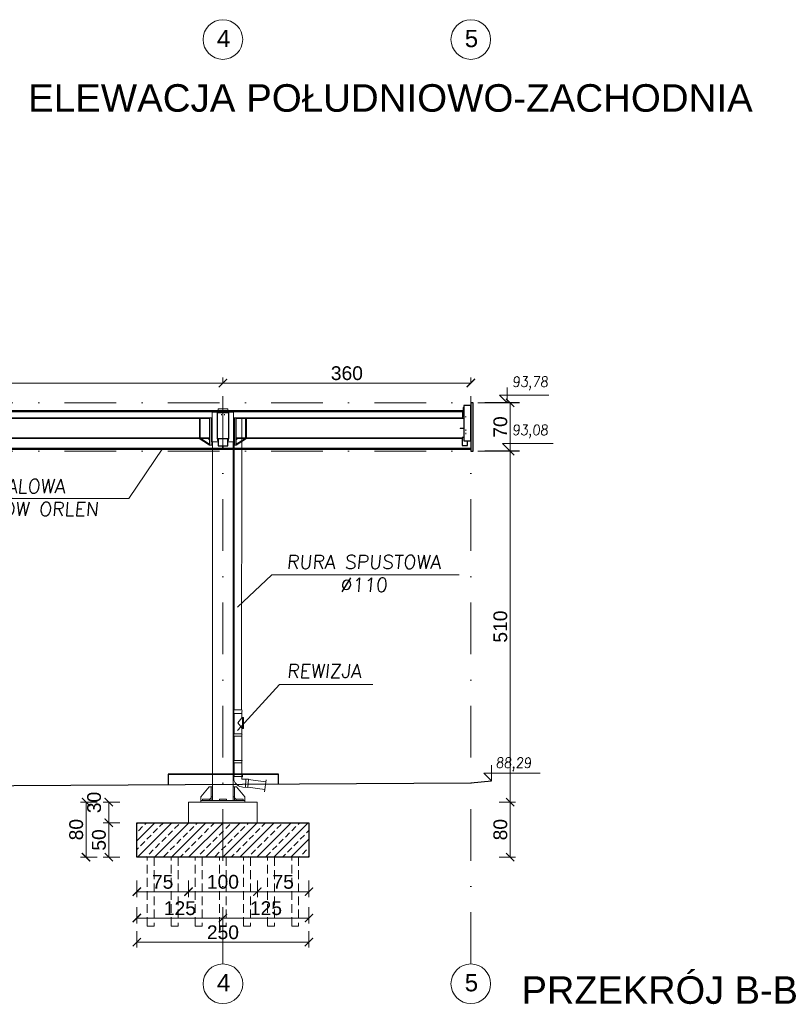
# Model space of a CAD drawing. Extents: x 261105 to 7565828, y -85627 to 5881792.
# Tile 12 of 116: x 330003 to 341034, y -59227 to -44921. Entities that reach past the tile are written whole.
import ezdxf

# ---------------------------------------------------------------- set-up
doc = ezdxf.new("R2010")
doc.units = 0
doc.header["$MEASUREMENT"] = 0
doc.linetypes.add('DASHDOT2', pattern=[0.5, 0.25, -0.125, 0, -0.125])
doc.linetypes.add('DASHED', pattern=[19.05, 12.7, -6.35])
for name, color, linetype in [('100_rzut_okna', 1, 'Continuous'), ('OSIE - OPIS', 7, 'Continuous'), ('TB_OBRYS2', 250, 'Continuous'), ('xxOś 2_rysunek_Widok ogólny_Dimension_', 7, 'Continuous')]:
    doc.layers.add(name, color=color, linetype=linetype)
for name, color, linetype, lineweight in [('BK_Opisy', 222, 'Continuous', 5), ('CZ-GR', 14, 'Continuous', 30), ('CZ-SR', 102, 'Continuous', 15), ('elementy wyposażenia', 95, 'Continuous', 15), ('OSIE', 7, 'Continuous', 5), ('wiata elewacja', 140, 'Continuous', 9)]:
    doc.layers.add(name, color=color, linetype=linetype, lineweight=lineweight)
for name, color, linetype, lineweight, true_color in [('tabelka', 7, 'Continuous', 15, 0x000000), ('TB_CIENKA', 7, 'Continuous', 5, 0x7f7f7f), ('wymiary', 7, 'Continuous', 9, 0x7f7f7f)]:
    doc.layers.add(name, color=color, linetype=linetype, lineweight=lineweight, true_color=true_color)
doc.styles.add('ARIAL', font='arial.ttf')
doc.styles.add('RBCS_dim1', font='simplex.shx', dxfattribs={"width": 0.9, "oblique": 5, "height": 3})
doc.styles.add('styl1', font='simplex.shx', dxfattribs={"oblique": 5})
doc.dimstyles.new('mosstowy 1-100', dxfattribs={"dimscale": 20, "dimtxt": 10, "dimasz": 6, "dimexe": 4, "dimexo": 4, "dimgap": 2, "dimtad": 1, "dimdec": 0, "dimlfac": 0.1, "dimtxsty": 'ARIAL', "dimblk": 'ARCHTICK', "dimcen": 4, "dimclrd": 256, "dimclre": 256, "dimclrt": 7, "dimadec": 0, "dimazin": 0, "dimtfac": 1, "dimtdec": 0, "dimtmove": 1, "dimatfit": 3, "dimfxl": 8, "dimfxlon": 1, "dimlwd": -1, "dimlwe": 9, "dimarcsym": 0})

# ---------------------------------------------------------------- blocks, each defined once
blk = doc.blocks.new('_ArchTick')
at = {"layer": '100_rzut_okna', "color": 0, "linetype": 'Continuous', "const_width": 0.15}
blk.add_lwpolyline([(-0.5, -0.5), (0.5, 0.5)], dxfattribs=at)
blk = doc.blocks.new('*D1644')
at = {"layer": 'Defpoints', "color": 0}
for p in [(332954, -50200), (325854, -50275), (332954, -50275)]:
    blk.add_point(p, dxfattribs=at)
at = {"layer": 'wymiary', "lineweight": 9}
for p, q in [((325854, -50200), (325854, -50120)), ((332954, -50200), (332954, -50120))]:
    blk.add_line(p, q, dxfattribs=at)
at = {"layer": 'wymiary'}
blk.add_line((325854, -50200), (332954, -50200), dxfattribs=at)
at = {"layer": 'wymiary', "xscale": 120, "yscale": 120, "zscale": 120, "rotation": 180}
blk.add_blockref('_ArchTick', (325854, -50200), dxfattribs=at)
at = {"layer": 'wymiary', "xscale": 120, "yscale": 120, "zscale": 120}
blk.add_blockref('_ArchTick', (332954, -50200), dxfattribs=at)
at = {"layer": 'wymiary', "color": 7, "insert": (329404, -50058), "char_height": 200, "attachment_point": 5, "style": 'ARIAL'}
blk.add_mtext('710', dxfattribs=at)
blk = doc.blocks.new('*D1645')
at = {"layer": 'Defpoints', "color": 0}
for p in [(336554, -50200), (332954, -50275), (336554, -50275)]:
    blk.add_point(p, dxfattribs=at)
at = {"layer": 'wymiary', "lineweight": 9}
for p, q in [((332954, -50200), (332954, -50120)), ((336554, -50200), (336554, -50120))]:
    blk.add_line(p, q, dxfattribs=at)
at = {"layer": 'wymiary'}
blk.add_line((332954, -50200), (336554, -50200), dxfattribs=at)
at = {"layer": 'wymiary', "xscale": 120, "yscale": 120, "zscale": 120, "rotation": 180}
blk.add_blockref('_ArchTick', (332954, -50200), dxfattribs=at)
at = {"layer": 'wymiary', "xscale": 120, "yscale": 120, "zscale": 120}
blk.add_blockref('_ArchTick', (336554, -50200), dxfattribs=at)
at = {"layer": 'wymiary', "color": 7, "insert": (334754, -50058), "char_height": 200, "attachment_point": 5, "style": 'ARIAL'}
blk.add_mtext('360', dxfattribs=at)
blk = doc.blocks.new('*D1647')
at = {"layer": 'Defpoints', "color": 0}
for p in [(336589, -50489), (336589, -51189), (337125, -51189)]:
    blk.add_point(p, dxfattribs=at)
at = {"layer": 'wymiary', "lineweight": 9}
for p, q in [((336965, -50489), (337205, -50489)), ((336965, -51189), (337205, -51189))]:
    blk.add_line(p, q, dxfattribs=at)
at = {"layer": 'wymiary'}
blk.add_line((337125, -50489), (337125, -51189), dxfattribs=at)
at = {"layer": 'wymiary', "xscale": 120, "yscale": 120, "zscale": 120}
for p, rotation in [((337125, -50489), 90), ((337125, -51189), 270)]:
    blk.add_blockref('_ArchTick', p, dxfattribs=dict(at, rotation=rotation))
at = {"layer": 'wymiary', "color": 7, "insert": (336983, -50839), "char_height": 200, "attachment_point": 5, "rotation": 90, "style": 'ARIAL'}
blk.add_mtext('70', dxfattribs=at)
blk = doc.blocks.new('*D1648')
at = {"layer": 'Defpoints', "color": 0}
for p in [(336589, -51189), (333454, -56289), (337125, -56289)]:
    blk.add_point(p, dxfattribs=at)
at = {"layer": 'wymiary', "lineweight": 9}
for p, q in [((336965, -51189), (337205, -51189)), ((336965, -56289), (337205, -56289))]:
    blk.add_line(p, q, dxfattribs=at)
at = {"layer": 'wymiary'}
blk.add_line((337125, -51189), (337125, -56289), dxfattribs=at)
at = {"layer": 'wymiary', "xscale": 120, "yscale": 120, "zscale": 120}
for p, rotation in [((337125, -51189), 90), ((337125, -56289), 270)]:
    blk.add_blockref('_ArchTick', p, dxfattribs=dict(at, rotation=rotation))
at = {"layer": 'wymiary', "color": 7, "insert": (336983, -53739), "char_height": 200, "attachment_point": 5, "rotation": 90, "style": 'ARIAL'}
blk.add_mtext('510', dxfattribs=at)
blk = doc.blocks.new('*D1649')
at = {"layer": 'Defpoints', "color": 0}
for p in [(333454, -56289), (334204, -57089), (337125, -57089)]:
    blk.add_point(p, dxfattribs=at)
at = {"layer": 'wymiary', "lineweight": 9}
for p, q in [((336965, -56289), (337205, -56289)), ((336965, -57089), (337205, -57089))]:
    blk.add_line(p, q, dxfattribs=at)
at = {"layer": 'wymiary'}
blk.add_line((337125, -56289), (337125, -57089), dxfattribs=at)
at = {"layer": 'wymiary', "xscale": 120, "yscale": 120, "zscale": 120}
for p, rotation in [((337125, -56289), 90), ((337125, -57089), 270)]:
    blk.add_blockref('_ArchTick', p, dxfattribs=dict(at, rotation=rotation))
at = {"layer": 'wymiary', "color": 7, "insert": (336983, -56689), "char_height": 200, "attachment_point": 5, "rotation": 90, "style": 'ARIAL'}
blk.add_mtext('80', dxfattribs=at)
blk = doc.blocks.new('*D1684')
at = {"layer": 'Defpoints', "color": 0}
for p in [(331704, -57146), (332954, -57146), (332954, -57973)]:
    blk.add_point(p, dxfattribs=at)
at = {"layer": 'wymiary', "lineweight": 9}
for p, q in [((331704, -57813), (331704, -58053)), ((332954, -57813), (332954, -58053))]:
    blk.add_line(p, q, dxfattribs=at)
at = {"layer": 'wymiary'}
blk.add_line((331704, -57973), (332954, -57973), dxfattribs=at)
at = {"layer": 'wymiary', "xscale": 120, "yscale": 120, "zscale": 120, "rotation": 180}
blk.add_blockref('_ArchTick', (331704, -57973), dxfattribs=at)
at = {"layer": 'wymiary', "xscale": 120, "yscale": 120, "zscale": 120}
blk.add_blockref('_ArchTick', (332954, -57973), dxfattribs=at)
at = {"layer": 'wymiary', "color": 7, "insert": (332329, -57831), "char_height": 200, "attachment_point": 5, "style": 'ARIAL'}
blk.add_mtext('125', dxfattribs=at)
blk = doc.blocks.new('*D1685')
at = {"layer": 'Defpoints', "color": 0}
for p in [(332954, -57146), (334204, -57646), (334204, -57973)]:
    blk.add_point(p, dxfattribs=at)
at = {"layer": 'wymiary', "lineweight": 9}
for p, q in [((332954, -57813), (332954, -58053)), ((334204, -57813), (334204, -58053))]:
    blk.add_line(p, q, dxfattribs=at)
at = {"layer": 'wymiary'}
blk.add_line((332954, -57973), (334204, -57973), dxfattribs=at)
at = {"layer": 'wymiary', "xscale": 120, "yscale": 120, "zscale": 120, "rotation": 180}
blk.add_blockref('_ArchTick', (332954, -57973), dxfattribs=at)
at = {"layer": 'wymiary', "xscale": 120, "yscale": 120, "zscale": 120}
blk.add_blockref('_ArchTick', (334204, -57973), dxfattribs=at)
at = {"layer": 'wymiary', "color": 7, "insert": (333579, -57831), "char_height": 200, "attachment_point": 5, "style": 'ARIAL'}
blk.add_mtext('125', dxfattribs=at)
blk = doc.blocks.new('*D1686')
at = {"layer": 'Defpoints', "color": 0}
for p in [(331704, -57326), (332454, -57326), (332454, -57590)]:
    blk.add_point(p, dxfattribs=at)
at = {"layer": 'wymiary', "lineweight": 9}
for p, q in [((331704, -57430), (331704, -57670)), ((332454, -57430), (332454, -57670))]:
    blk.add_line(p, q, dxfattribs=at)
at = {"layer": 'wymiary'}
blk.add_line((331704, -57590), (332454, -57590), dxfattribs=at)
at = {"layer": 'wymiary', "xscale": 120, "yscale": 120, "zscale": 120, "rotation": 180}
blk.add_blockref('_ArchTick', (331704, -57590), dxfattribs=at)
at = {"layer": 'wymiary', "xscale": 120, "yscale": 120, "zscale": 120}
blk.add_blockref('_ArchTick', (332454, -57590), dxfattribs=at)
at = {"layer": 'wymiary', "color": 7, "insert": (332079, -57449), "char_height": 200, "attachment_point": 5, "style": 'ARIAL'}
blk.add_mtext('75', dxfattribs=at)
blk = doc.blocks.new('*D1687')
at = {"layer": 'Defpoints', "color": 0}
for p in [(332454, -57326), (333454, -57326), (333454, -57590)]:
    blk.add_point(p, dxfattribs=at)
at = {"layer": 'wymiary', "lineweight": 9}
for p, q in [((332454, -57430), (332454, -57670)), ((333454, -57430), (333454, -57670))]:
    blk.add_line(p, q, dxfattribs=at)
at = {"layer": 'wymiary'}
blk.add_line((332454, -57590), (333454, -57590), dxfattribs=at)
at = {"layer": 'wymiary', "xscale": 120, "yscale": 120, "zscale": 120, "rotation": 180}
blk.add_blockref('_ArchTick', (332454, -57590), dxfattribs=at)
at = {"layer": 'wymiary', "xscale": 120, "yscale": 120, "zscale": 120}
blk.add_blockref('_ArchTick', (333454, -57590), dxfattribs=at)
at = {"layer": 'wymiary', "color": 7, "insert": (332954, -57448), "char_height": 200, "attachment_point": 5, "style": 'ARIAL'}
blk.add_mtext('100', dxfattribs=at)
blk = doc.blocks.new('*D1688')
at = {"layer": 'Defpoints', "color": 0}
for p in [(333454, -57326), (334204, -57326), (334204, -57590)]:
    blk.add_point(p, dxfattribs=at)
at = {"layer": 'wymiary', "lineweight": 9}
for p, q in [((333454, -57430), (333454, -57670)), ((334204, -57430), (334204, -57670))]:
    blk.add_line(p, q, dxfattribs=at)
at = {"layer": 'wymiary'}
blk.add_line((333454, -57590), (334204, -57590), dxfattribs=at)
at = {"layer": 'wymiary', "xscale": 120, "yscale": 120, "zscale": 120, "rotation": 180}
blk.add_blockref('_ArchTick', (333454, -57590), dxfattribs=at)
at = {"layer": 'wymiary', "xscale": 120, "yscale": 120, "zscale": 120}
blk.add_blockref('_ArchTick', (334204, -57590), dxfattribs=at)
at = {"layer": 'wymiary', "color": 7, "insert": (333829, -57449), "char_height": 200, "attachment_point": 5, "style": 'ARIAL'}
blk.add_mtext('75', dxfattribs=at)
blk = doc.blocks.new('*D1689')
at = {"layer": 'Defpoints', "color": 0}
for p in [(331704, -57643), (334204, -57643), (334204, -58323)]:
    blk.add_point(p, dxfattribs=at)
at = {"layer": 'wymiary', "lineweight": 9}
for p, q in [((331704, -58163), (331704, -58403)), ((334204, -58163), (334204, -58403))]:
    blk.add_line(p, q, dxfattribs=at)
at = {"layer": 'wymiary'}
blk.add_line((331704, -58323), (334204, -58323), dxfattribs=at)
at = {"layer": 'wymiary', "xscale": 120, "yscale": 120, "zscale": 120, "rotation": 180}
blk.add_blockref('_ArchTick', (331704, -58323), dxfattribs=at)
at = {"layer": 'wymiary', "xscale": 120, "yscale": 120, "zscale": 120}
blk.add_blockref('_ArchTick', (334204, -58323), dxfattribs=at)
at = {"layer": 'wymiary', "color": 7, "insert": (332954, -58181), "char_height": 200, "attachment_point": 5, "style": 'ARIAL'}
blk.add_mtext('250', dxfattribs=at)
blk = doc.blocks.new('*D1690')
at = {"layer": 'Defpoints', "color": 0}
for p in [(332454, -56289), (331296, -56589), (332454, -56589)]:
    blk.add_point(p, dxfattribs=at)
at = {"layer": 'wymiary', "lineweight": 9}
for p, q in [((331456, -56289), (331216, -56289)), ((331456, -56589), (331216, -56589))]:
    blk.add_line(p, q, dxfattribs=at)
at = {"layer": 'wymiary'}
blk.add_line((331296, -56289), (331296, -56589), dxfattribs=at)
at = {"layer": 'wymiary', "xscale": 120, "yscale": 120, "zscale": 120}
for p, rotation in [((331296, -56289), 90), ((331296, -56589), 270)]:
    blk.add_blockref('_ArchTick', p, dxfattribs=dict(at, rotation=rotation))
at = {"layer": 'wymiary', "color": 7, "insert": (331084, -56294), "char_height": 200, "attachment_point": 5, "rotation": 90, "style": 'ARIAL'}
blk.add_mtext('30', dxfattribs=at)
blk = doc.blocks.new('*D1691')
at = {"layer": 'Defpoints', "color": 0}
for p in [(331704, -56589), (331296, -57089), (331704, -57089)]:
    blk.add_point(p, dxfattribs=at)
at = {"layer": 'wymiary', "lineweight": 9}
for p, q in [((331456, -56589), (331216, -56589)), ((331456, -57089), (331216, -57089))]:
    blk.add_line(p, q, dxfattribs=at)
at = {"layer": 'wymiary'}
blk.add_line((331296, -56589), (331296, -57089), dxfattribs=at)
at = {"layer": 'wymiary', "xscale": 120, "yscale": 120, "zscale": 120}
for p, rotation in [((331296, -56589), 90), ((331296, -57089), 270)]:
    blk.add_blockref('_ArchTick', p, dxfattribs=dict(at, rotation=rotation))
at = {"layer": 'wymiary', "color": 7, "insert": (331154, -56839), "char_height": 200, "attachment_point": 5, "rotation": 90, "style": 'ARIAL'}
blk.add_mtext('50', dxfattribs=at)
blk = doc.blocks.new('*D1692')
at = {"layer": 'Defpoints', "color": 0}
for p in [(332454, -56289), (330966, -57089), (331704, -57089)]:
    blk.add_point(p, dxfattribs=at)
at = {"layer": 'wymiary', "lineweight": 9}
for p, q in [((331126, -56289), (330886, -56289)), ((331126, -57089), (330886, -57089))]:
    blk.add_line(p, q, dxfattribs=at)
at = {"layer": 'wymiary'}
blk.add_line((330966, -56289), (330966, -57089), dxfattribs=at)
at = {"layer": 'wymiary', "xscale": 120, "yscale": 120, "zscale": 120}
for p, rotation in [((330966, -56289), 90), ((330966, -57089), 270)]:
    blk.add_blockref('_ArchTick', p, dxfattribs=dict(at, rotation=rotation))
at = {"layer": 'wymiary', "color": 7, "insert": (330824, -56689), "char_height": 200, "attachment_point": 5, "rotation": 90, "style": 'ARIAL'}
blk.add_mtext('80', dxfattribs=at)
blk = doc.blocks.new('FF')
at = {"layer": 'OSIE', "linetype": 'DASHDOT2', "ltscale": 3000}
for p, q in [((332954, -58640, 0), (332954, -50275, 0)), ((336554, -58640, 0), (336554, -50275, 0))]:
    blk.add_line(p, q, dxfattribs=at)
at = {"layer": 'OSIE'}
for centre in [(332954, -58928, 0), (336554, -58928, 0)]:
    blk.add_circle(centre, 288, dxfattribs=at)
at = {"layer": 'OSIE - OPIS', "style": 'ARIAL'}
for s, p in [('4', (332866, -59038, 0)), ('5', (336466, -59038, 0))]:
    blk.add_text(s, height=250, dxfattribs=at).set_placement(p)
blk = doc.blocks.new('GHDHDHH')
at = {"layer": 'CZ-SR', "color": 253, "linetype": 'DASHED', "ltscale": 10, "true_color": 0xb2b2b2}
for points in [[(319501, -45032), (319501, -46032), (319401, -46032), (319401, -45032)], [(319851, -45032), (319851, -46032), (319751, -46032), (319751, -45032)], [(320201, -45032), (320201, -46032), (320101, -46032), (320101, -45032)], [(320551, -45032), (320551, -46032), (320451, -46032), (320451, -45032)], [(320901, -45032), (320901, -46032), (320801, -46032), (320801, -45032)], [(321251, -45032), (321251, -46032), (321151, -46032), (321151, -45032)], [(321601, -45032), (321601, -46032), (321501, -46032), (321501, -45032)]]:
    blk.add_lwpolyline(points, dxfattribs=at)

msp = doc.modelspace()

# ---------------------------------------------------------------- hatches: boundary and pattern name
at = {"layer": 'wymiary'}
h = msp.add_hatch(dxfattribs=at)
h.set_pattern_fill('ANSI33', color=256, scale=700, style=0)
h.paths.add_polyline_path([(331703.6, -57089.4), (334203.6, -57089.4), (334203.6, -56589.4), (331703.6, -56589.4)])

# ---------------------------------------------------------------- linework, layer by layer
at = {"layer": 'BK_Opisy'}
for p, q in [((336853.6, -55754.4, 0), (336853.6, -55979.4, 0)), ((336853.6, -55979.4, 0), (336741.1, -55866.9, 0)), ((336741.1, -55866.9, 0), (336853.6, -55866.9, 0)), ((336853.6, -55866.9, 0), (337560.1, -55866.9, 0))]:
    msp.add_line(p, q, dxfattribs=at)
for points in [[(337080.7, -50264.4, 0), (337080.7, -50489.4, 0), (336968.2, -50376.9, 0), (337080.7, -50376.9, 0)], [(337080.7, -50376.9, 0), (337689.3, -50376.9, 0)], [(337127, -50964.4, 0), (337127, -51189.4, 0), (337014.5, -51076.9, 0), (337127, -51076.9, 0)], [(337127, -51076.9, 0), (337749.1, -51076.9, 0)]]:
    msp.add_polyline3d(points, dxfattribs=at)
at = {"layer": 'CZ-GR'}
for p, q in [((314263.6, -50597.4, 0), (336443.6, -50597.4, 0)), ((314263.6, -50615.4, 0), (336443.6, -50615.4, 0)), ((336553.6, -50525.4, 0), (336453.6, -50525.4, 0)), ((336453.6, -50525.4, 0), (336453.6, -51039.4, 0)), ((336553.6, -51039.4, 0), (336553.6, -50525.4, 0)), ((336453.6, -50989.4, 0), (336428.6, -50989.4, 0)), ((336428.6, -50989.4, 0), (336428.6, -51109.4, 0)), ((336453.6, -51039.4, 0), (336553.6, -51039.4, 0)), ((336503.6, -51109.4, 0), (336503.6, -51039.4, 0)), ((314153.6, -51145.4, 0), (336553.6, -51145.4, 0)), ((314153.6, -51160.4, 0), (336553.6, -51160.4, 0)), ((336428.6, -51109.4, 0), (336503.6, -51109.4, 0)), ((332161.2, -55884.9, 0), (333761.2, -55884.9, 0)), ((332161.2, -55884.9, 0), (332161.2, -56026.8, 0)), ((333761.2, -55884.9, 0), (332161.2, -55884.9, 0)), ((332161.2, -55884.9, 0), (333761.2, -55884.9, 0)), ((333761.2, -56025.6, 0), (333761.2, -55884.9, 0))]:
    msp.add_line(p, q, dxfattribs=at)
at = {"layer": 'CZ-GR', "elevation": 0}
for points in [[(336588.6, -51189.4), (336588.6, -50489.4), (336553.6, -50489.4), (336553.6, -51189.4)], [(332873.6, -50626.4), (333033.6, -50626.4), (333033.6, -51011.2), (332873.6, -51011.2)], [(332883.6, -51110.4), (333023.6, -51110.4), (333023.6, -51011.2), (332883.6, -51011.2)], [(331703.6, -56589.4), (334203.6, -56589.4), (334203.6, -57089.4), (331703.6, -57089.4)]]:
    msp.add_lwpolyline(points, close=True, dxfattribs=at)
for points in [[(314153.6, -56139.4), (336553.6, -56009.4)], [(336553.6, -56009.4), (336853.6, -55979.4)]]:
    msp.add_lwpolyline(points, dxfattribs=at)
at = {"layer": 'CZ-SR'}
msp.add_line((332161.2, -56034.9, 0), (332161.2, -55884.9, 0), dxfattribs=at)
at = {"layer": 'elementy wyposażenia', "color": 252, "true_color": 0x919191}
for p, q in [((333117.8, -50704.8, 0), (333117.8, -54947.1, 0)), ((333229.4, -50704.9, 0), (333225.7, -54947.1, 0)), ((333114.8, -55003.2, 0), (333230.1, -55003.4, 0)), ((333117.8, -54947.1, 0), (333227.3, -54947.1, 0)), ((333227.1, -55065.5, 0), (333172.2, -55138.4, 0)), ((333227.1, -55065.5, 0), (333236.6, -55065.5, 0)), ((333236.6, -55062.1, 0), (333251.2, -55062.1, 0)), ((333236.6, -55066.3, 0), (333251.2, -55066.3, 0)), ((333236.6, -55071.2, 0), (333251.2, -55071.2, 0)), ((333172.2, -55138.4, 0), (333226.8, -55211.5, 0)), ((333226.8, -55211.5, 0), (333226.7, -55296.4, 0)), ((333226.8, -55211.5, 0), (333236.4, -55211.5, 0)), ((333236.4, -55173.5, 0), (333251, -55173.6, 0)), ((333236.4, -55182.9, 0), (333251, -55182.9, 0)), ((333236.4, -55190.2, 0), (333251, -55190.2, 0)), ((333236.4, -55198.5, 0), (333251, -55198.6, 0)), ((333236.4, -55205.8, 0), (333251, -55205.9, 0)), ((333236.4, -55210.7, 0), (333251, -55210.8, 0)), ((333236.4, -55214.9, 0), (333251, -55215, 0)), ((333236.5, -55113.2, 0), (333251.1, -55113.2, 0)), ((333236.5, -55123.9, 0), (333251.1, -55123.9, 0)), ((333251.1, -55138.5, 0), (333236.5, -55138.5, 0)), ((333236.5, -55153.1, 0), (333251.1, -55153.1, 0)), ((333236.5, -55163.8, 0), (333251.1, -55163.9, 0)), ((333236.6, -55078.5, 0), (333251.2, -55078.5, 0)), ((333236.6, -55086.8, 0), (333251.2, -55086.8, 0)), ((333236.6, -55094.1, 0), (333251.2, -55094.1, 0)), ((333236.6, -55103.5, 0), (333251.2, -55103.5, 0)), ((333232.2, -55296.4, 0), (333112.9, -55296.2, 0)), ((333114.9, -55301, 0), (333114.8, -55327.4, 0)), ((333114.8, -55327.4, 0), (333117.8, -55330.9, 0)), ((333117.1, -55329.5, 0), (333226.6, -55329.7, 0)), ((333117.8, -55330.9, 0), (333117.4, -55685.1, 0)), ((333226.9, -55685.3, 0), (333227.3, -55331, 0)), ((333227.3, -55331, 0), (333230.2, -55327.6, 0)), ((333230.2, -55327.6, 0), (333230.2, -55301.2, 0)), ((333231.9, -55685.3, 0), (333112.5, -55685.1, 0)), ((333114.5, -55689.9, 0), (333114.5, -55716.3, 0)), ((333114.5, -55716.3, 0), (333117.4, -55719.8, 0)), ((333117.4, -55719.8, 0), (333117.3, -55796.1, 0)), ((333117.4, -55718.4, 0), (333117.4, -55718.4, 0)), ((333117.4, -55718.4, 0), (333226.9, -55718.6, 0)), ((333226.9, -55719.9, 0), (333229.8, -55716.5, 0)), ((333229.8, -55716.5, 0), (333229.9, -55690.1, 0)), ((333117.3, -55796.1, 0), (333117.2, -55916.4, 0)), ((333171.7, -55911.9, 0), (333171.7, -55911.8, 0)), ((333287.8, -55954.3, 0), (333281.4, -56073.5, 0)), ((333316.3, -56070.4, 0), (333564.7, -56103.3, 0)), ((333579.1, -55995.4, 0), (333322.1, -55961.1, 0)), ((333560, -56138.2, 0), (333582.9, -55967.3, 0))]:
    msp.add_line(p, q, dxfattribs=at)
at = {"layer": 'elementy wyposażenia'}
msp.add_line((333226.7, -55916.6, 0), (333226.9, -55719.9, 0), dxfattribs=at)
at = {"layer": 'elementy wyposażenia', "color": 252, "true_color": 0x919191, "elevation": 0, "flags": 128}
for points in [[(333117.2, -55296.2), (333117.7, -55006.6), (333114.8, -55003.2), (333114.8, -54974.6)], [(333114.9, -54952.8), (333114.9, -54947), (333230.2, -54947.2), (333230.2, -54953)], [(333230.2, -54974.8), (333230.1, -55003.4), (333227.2, -55006.8), (333227.1, -55065.5)], [(333244.3, -56070.2), (333317.9, -56074.2), (333324.2, -55957.5), (333229.9, -55953.2), (333230.1, -55924.6), (333238.2, -55916.7), (333238.5, -55883), (333230.2, -55883), (333230.2, -55916.6), (333113.4, -55916.4), (333113.4, -55882.9), (333105.7, -55882.9), (333105.3, -55916.3), (333113, -55924.2), (333112.9, -55968.5)]]:
    msp.add_lwpolyline(points, dxfattribs=at)
msp.add_lwpolyline([(333251, -55218.8), (333236.4, -55218.8), (333236.6, -55058.2), (333251.2, -55058.2), (333251, -55218.8)], close=True, dxfattribs=at)
at = {"layer": 'elementy wyposażenia', "color": 252, "true_color": 0x919191}
for centre, radius, start, end in [((333141.6, -54963.7, 0), 28.9, 157.77738, 202.02756), ((333203.4, -54963.8, 0), 28.9, 337.77738, 22.02756), ((333123.4, -55294.6, 0), 10.7, 188.553, 216.72218), ((333221.7, -55294.8, 0), 10.7, 323.1182, 351.28739), ((333123.1, -55683.5, 0), 10.7, 188.553, 216.72218), ((333221.3, -55683.7, 0), 10.7, 323.1182, 351.28739), ((333252, -55924.6, 0), 145.8, 197.50609, 266.96008), ((333280.4, -56062.8, 0), 10.7, 275.553, 303.72218), ((333285.6, -55964.8, 0), 10.7, 50.1182, 78.28739)]:
    msp.add_arc(centre, radius, start, end, dxfattribs=at)
at = {"layer": 'OSIE', "linetype": 'DASHDOT2', "ltscale": 3000}
for p, q in [((312653.6, -50489.4, 0), (336803.6, -50489.4, 0)), ((312653.6, -51189.4, 0), (336803.6, -51189.4, 0))]:
    msp.add_line(p, q, dxfattribs=at)
at = {"layer": 'OSIE'}
for centre in [(332953.6, -45209, 0), (336553.6, -45209, 0)]:
    msp.add_circle(centre, 288.1, dxfattribs=at)
at = {"layer": 'TB_CIENKA'}
for p, q in [((331586.1, -51876.3, 0), (332081.8, -51148, 0)), ((331586.1, -51876.3, 0), (327567.5, -51876.3, 0)), ((333663.8, -52987, 0), (333167.6, -53454.8, 0)), ((336385.2, -52987, 0), (333663.8, -52987, 0)), ((333774.7, -54580.5, 0), (333165.7, -55250.6, 0)), ((335131.1, -54580.5, 0), (333774.7, -54580.5, 0)), ((336853.6, -55754.4, 0), (336853.6, -55979.4, 0)), ((336853.6, -55979.4, 0), (336741.1, -55866.9, 0)), ((336741.1, -55866.9, 0), (336853.6, -55866.9, 0))]:
    msp.add_line(p, q, dxfattribs=at)
for points in [[(337080.7, -50264.4, 0), (337080.7, -50489.4, 0), (336968.2, -50376.9, 0), (337080.7, -50376.9, 0)], [(337080.7, -50376.9, 0), (337689.3, -50376.9, 0)], [(337127, -50964.4, 0), (337127, -51189.4, 0), (337014.5, -51076.9, 0), (337127, -51076.9, 0)], [(337127, -51076.9, 0), (337749.1, -51076.9, 0)]]:
    msp.add_polyline3d(points, dxfattribs=at)
at = {"layer": 'TB_OBRYS2', "color": 0}
for p, q in [((337261.6, -50489.4, 0), (336755.7, -50489.4, 0)), ((337261.6, -51189.4, 0), (336755.7, -51189.4, 0))]:
    msp.add_line(p, q, dxfattribs=at)
at = {"layer": 'wiata elewacja'}
for p, q in [((332883.6, -50624.9, 0), (332798.6, -50624.9, 0)), ((332798.6, -50624.9, 0), (332798.6, -51054.9, 0)), ((333033.6, -50626.2, 0), (332873.6, -50626.2, 0)), ((332873.6, -50626.2, 0), (332873.6, -50637.7, 0)), ((333033.6, -50626.4, 0), (332873.6, -50626.4, 0)), ((332873.6, -50626.4, 0), (332873.6, -51011.2, 0)), ((332873.6, -50637.7, 0), (332873.6, -50715.9, 0)), ((333023.6, -50574.1, 0), (332883.6, -50574.1, 0)), ((332883.6, -50626.2, 0), (332883.6, -50574.1, 0)), ((332925.2, -50597.5, 0), (332911.9, -50597.5, 0)), ((332995.2, -50597.5, 0), (332981.9, -50597.5, 0)), ((333023.6, -50626.2, 0), (333023.6, -50574.1, 0)), ((333108.6, -50624.9, 0), (333023.6, -50624.9, 0)), ((333033.6, -50637.7, 0), (333033.6, -50626.2, 0)), ((333033.6, -51011.2, 0), (333033.6, -50626.4, 0)), ((333033.6, -50715.9, 0), (333033.6, -50637.7, 0)), ((333108.6, -51054.9, 0), (333108.6, -50624.9, 0)), ((336443.6, -50619.2, 0), (336433.6, -50619.2, 0)), ((336433.6, -50619.2, 0), (336433.6, -50709.2, 0)), ((336453.6, -50554.2, 0), (336443.6, -50554.2, 0)), ((336443.6, -50554.2, 0), (336443.6, -50644.1, 0)), ((336549.1, -50525.4, 0), (336508.1, -50525.4, 0)), ((332759.6, -50704.9, 0), (329483.6, -50704.8, 0)), ((332759.6, -50715.6, 0), (329488.6, -50715.6, 0)), ((332624.6, -50715.6, 0), (332612.6, -50715.6, 0)), ((332612.6, -50715.6, 0), (332612.6, -50991.6, 0)), ((332624.6, -50991.6, 0), (332624.6, -50715.6, 0)), ((332781.6, -50704.9, 0), (332759.6, -50704.9, 0)), ((332759.6, -51104.9, 0), (332759.6, -50704.9, 0)), ((332781.6, -51104.9, 0), (332781.6, -50704.9, 0)), ((332798.6, -50704.9, 0), (332781.6, -50704.9, 0)), ((332781.6, -51104.9, 0), (332781.6, -50704.9, 0)), ((332931.8, -50654.1, 0), (332931.8, -50668.7, 0)), ((332975.3, -50668.7, 0), (332975.3, -50654.1, 0)), ((333125.6, -50704.9, 0), (333108.6, -50704.9, 0)), ((333147.6, -50704.9, 0), (333125.6, -50704.9, 0)), ((333125.6, -51104.9, 0), (333125.6, -50704.9, 0)), ((333125.6, -50704.9, 0), (333125.6, -51104.9, 0)), ((333147.6, -51104.9, 0), (333147.6, -50704.9, 0)), ((336433.6, -50704.9, 0), (333147.6, -50704.9, 0)), ((336453.6, -50715.6, 0), (333147.6, -50715.6, 0)), ((333294.6, -50715.6, 0), (333282.6, -50715.6, 0)), ((333282.6, -50991.6, 0), (333282.6, -50715.6, 0)), ((333294.6, -50715.6, 0), (333294.6, -50991.6, 0)), ((336433.6, -50709.2, 0), (336433.6, -50709.3, 0)), ((336433.6, -50709.2, 0), (336453.6, -50709.2, 0)), ((336433.6, -50709.3, 0), (336453.6, -50709.3, 0)), ((336443.6, -50644.1, 0), (336443.6, -50644.3, 0)), ((336443.6, -50644.1, 0), (336453.6, -50644.1, 0)), ((336443.6, -50644.3, 0), (336453.6, -50644.3, 0)), ((336443.6, -50644.3, 0), (336443.6, -50667.5, 0)), ((336443.6, -50667.5, 0), (336443.6, -50667.7, 0)), ((336443.6, -50667.5, 0), (336453.6, -50667.5, 0)), ((336443.6, -50667.7, 0), (336443.6, -50690.9, 0)), ((336443.6, -50667.7, 0), (336453.6, -50667.7, 0)), ((336443.6, -50690.9, 0), (336443.6, -50691.1, 0)), ((336443.6, -50690.9, 0), (336453.6, -50690.9, 0)), ((336443.6, -50691.1, 0), (336453.6, -50691.1, 0)), ((336472.5, -50690.9, 0), (336484.7, -50690.9, 0)), ((336472.7, -50691.1, 0), (336484.5, -50691.1, 0)), ((332869.8, -50791.2, 0), (332869.8, -50799.2, 0)), ((332873.6, -50791.2, 0), (332869.8, -50791.2, 0)), ((332873.6, -50799.2, 0), (332869.8, -50799.2, 0)), ((333037.3, -50791.2, 0), (333033.6, -50791.2, 0)), ((333033.6, -50799.2, 0), (333037.3, -50799.2, 0)), ((333037.3, -50799.2, 0), (333037.3, -50791.2, 0)), ((336440.6, -50854.9, 0), (336400.6, -50854.9, 0)), ((336400.6, -50854.9, 0), (336400.6, -50862.9, 0)), ((336400.6, -50862.9, 0), (336440.6, -50862.9, 0)), ((336440.6, -50862.9, 0), (336440.6, -50854.9, 0)), ((336440.6, -50854.9, 0), (336453.6, -50854.9, 0)), ((336440.6, -50862.9, 0), (336453.6, -50862.9, 0)), ((336480.6, -50875.8, 0), (336480.6, -50893, 0)), ((336480.6, -50925.8, 0), (336480.6, -50943, 0)), ((329488.6, -50994.2, 0), (332759.6, -50994.2, 0)), ((329488.6, -51004.9, 0), (332759.6, -51004.9, 0)), ((332631.2, -51004.9, 0), (332609.6, -51004.9, 0)), ((332609.6, -51004.9, 0), (332759.6, -51104.9, 0)), ((332624.6, -50991.6, 0), (332612.6, -50991.6, 0)), ((332759.6, -51090.5, 0), (332631.2, -51004.9, 0)), ((332759.6, -51022.9, 0), (332741.6, -51004.9, 0)), ((332798.6, -51054.9, 0), (332883.6, -51054.9, 0)), ((332803.6, -51059.9, 0), (332803.6, -56064.4, 0)), ((332873.6, -50944.8, 0), (332873.6, -50956.3, 0)), ((332873.6, -50956.3, 0), (332873.6, -51034.5, 0)), ((332873.6, -51011.2, 0), (333033.6, -51011.2, 0)), ((332873.6, -51034.5, 0), (332883.6, -51034.5, 0)), ((332883.6, -51011.2, 0), (332883.6, -51110.4, 0)), ((333023.6, -51110.4, 0), (333023.6, -51011.2, 0)), ((333023.6, -51034.5, 0), (333033.6, -51034.5, 0)), ((333023.6, -51054.9, 0), (333108.6, -51054.9, 0)), ((333033.6, -50956.3, 0), (333033.6, -50944.8, 0)), ((333033.6, -51034.5, 0), (333033.6, -50956.3, 0)), ((333103.6, -51059.9, 0), (333103.6, -56064.4, 0)), ((333147.6, -50994.2, 0), (336428.6, -50994.2, 0)), ((333147.6, -51004.9, 0), (336428.6, -51004.9, 0)), ((333297.6, -51004.9, 0), (333147.6, -51104.9, 0)), ((333275.9, -51004.9, 0), (333147.6, -51090.5, 0)), ((333165.6, -51004.9, 0), (333147.6, -51022.9, 0)), ((333147.6, -51022.9, 0), (333147.6, -51090.5, 0)), ((333297.6, -51004.9, 0), (333275.9, -51004.9, 0)), ((333294.6, -50991.6, 0), (333282.6, -50991.6, 0)), ((336508.1, -51039.4, 0), (336549.1, -51039.4, 0)), ((332781.6, -51104.9, 0), (332759.6, -51104.9, 0)), ((332803.6, -51104.9, 0), (332781.6, -51104.9, 0)), ((332883.6, -51110.4, 0), (333023.6, -51110.4, 0)), ((332883.6, -51110.4, 0), (333023.6, -51110.4, 0)), ((332947.6, -51110.4, 0), (332947.6, -51134.9, 0)), ((332959.6, -51134.9, 0), (332947.6, -51134.9, 0)), ((332959.6, -51134.9, 0), (332959.6, -51110.4, 0)), ((333125.6, -51104.9, 0), (333103.6, -51104.9, 0)), ((333147.6, -51104.9, 0), (333125.6, -51104.9, 0)), ((333147.6, -51090.5, 0), (333147.6, -51104.9, 0)), ((332753.6, -56064.4, 0), (332633.6, -56214.4, 0)), ((332783.6, -56064.4, 0), (332753.6, -56064.4, 0)), ((332803.6, -56064.4, 0), (332783.6, -56064.4, 0)), ((332783.6, -56064.4, 0), (332783.6, -56214.4, 0)), ((332783.6, -56224.4, 0), (332783.6, -56064.4, 0)), ((332803.6, -56214.4, 0), (332803.6, -56064.4, 0)), ((333123.6, -56064.4, 0), (333103.6, -56064.4, 0)), ((333103.6, -56064.4, 0), (333103.6, -56214.4, 0)), ((333123.6, -56214.4, 0), (333123.6, -56064.4, 0)), ((333153.6, -56064.4, 0), (333123.6, -56064.4, 0)), ((333273.6, -56214.4, 0), (333153.6, -56064.4, 0)), ((332633.6, -56264.4, 0), (332633.6, -56214.4, 0)), ((332803.6, -56214.4, 0), (332783.6, -56214.4, 0)), ((332783.6, -56214.4, 0), (332783.6, -56264.4, 0)), ((332803.6, -56264.4, 0), (332803.6, -56214.4, 0)), ((333123.6, -56214.4, 0), (333103.6, -56214.4, 0)), ((333103.6, -56214.4, 0), (333103.6, -56264.4, 0)), ((333123.6, -56264.4, 0), (333123.6, -56214.4, 0)), ((333273.6, -56264.4, 0), (333273.6, -56214.4, 0)), ((332633.6, -56264.4, 0), (332633.6, -56289.4, 0)), ((333273.6, -56264.4, 0), (332633.6, -56264.4, 0)), ((332633.6, -56264.4, 0), (332658.6, -56264.4, 0)), ((333273.6, -56289.4, 0), (332633.6, -56289.4, 0)), ((332658.6, -56244.4, 0), (332658.6, -56264.4, 0)), ((332758.6, -56244.4, 0), (332658.6, -56244.4, 0)), ((332758.6, -56264.4, 0), (332658.6, -56264.4, 0)), ((332758.6, -56249.4, 0), (332783.6, -56224.4, 0)), ((332758.6, -56264.4, 0), (332758.6, -56244.4, 0)), ((332783.6, -56264.4, 0), (332803.6, -56264.4, 0)), ((332903.6, -56244.4, 0), (332903.6, -56264.4, 0)), ((333003.6, -56244.4, 0), (332903.6, -56244.4, 0)), ((332903.6, -56264.4, 0), (333003.6, -56264.4, 0)), ((333003.6, -56264.4, 0), (333003.6, -56244.4, 0)), ((333103.6, -56264.4, 0), (333123.6, -56264.4, 0)), ((333123.6, -56224.4, 0), (333148.6, -56249.4, 0)), ((333148.6, -56244.4, 0), (333148.6, -56264.4, 0)), ((333148.6, -56244.4, 0), (333248.6, -56244.4, 0)), ((333148.6, -56264.4, 0), (333248.6, -56264.4, 0)), ((333248.6, -56264.4, 0), (333248.6, -56244.4, 0)), ((333248.6, -56264.4, 0), (333273.6, -56264.4, 0)), ((333273.6, -56289.4, 0), (333273.6, -56264.4, 0))]:
    msp.add_line(p, q, dxfattribs=at)
at = {"layer": 'wiata elewacja', "elevation": 0}
msp.add_lwpolyline([(332453.6, -56289.4), (333453.6, -56289.4), (333453.6, -56589.4), (332453.6, -56589.4)], close=True, dxfattribs=at)

# ---------------------------------------------------------------- block references
at = {"layer": 'wymiary'}
for name, p in [('FF', (0, 0)), ('GHDHDHH', (12452.4, -12057.3, 0))]:
    msp.add_blockref(name, p, dxfattribs=at)

# ---------------------------------------------------------------- texts
at = {"layer": 'BK_Opisy', "char_height": 200, "attachment_point": 5, "style": 'styl1'}
for s, insert, width in [('{BLACHA STALOWA\\PWG STANDARDÓW ORLEN}', (329511.9, -51864.8, 0), 3757.785), ('{RURA SPUSTOWA\\P%%C110}', (334997.8, -52965.9, 0), 2571.609), ('{REWIZJA}', (334422.3, -54384.7, 0), 3757.785)]:
    msp.add_mtext(s, dxfattribs=dict(at, insert=insert, width=width))
at = {"layer": 'OSIE - OPIS', "style": 'ARIAL'}
for s, p in [('4', (332866.1, -45319.4, 0)), ('5', (336466.1, -45319.4, 0))]:
    msp.add_text(s, height=250, dxfattribs=at).set_placement(p)
at = {"layer": 'tabelka', "lineweight": 35, "char_height": 400, "attachment_point": 2, "style": 'ARIAL'}
for s, insert, width in [('\\pxql;{\\fArial|b0|i0|c0|p39;ELEWACJA POŁUDNIOWO-ZACHODNIA}', (336442.4, -45857.8), 12636.104), ('\\pxql;{\\fArial|b0|i0|c0|p39;PRZEKRÓJ B-B}', (341184.1, -58819.5), 7785.735)]:
    msp.add_mtext(s, dxfattribs=dict(at, insert=insert, width=width))
at = {"layer": 'xxOś 2_rysunek_Widok ogólny_Dimension_', "color": 6, "style": 'RBCS_dim1', "oblique": 5, "width": 0.9}
msp.add_text('88,29', height=150, dxfattribs=at).set_placement((336915.1, -55791.9, 0))
at = {"layer": 'xxOś 2_rysunek_Widok ogólny_Dimension_', "color": 6, "char_height": 150, "attachment_point": 7, "style": 'RBCS_dim1'}
for s, insert in [('93,78', (337155.7, -50301.9, 0)), ('93,08', (337155.7, -51001.9, 0))]:
    msp.add_mtext(s, dxfattribs=dict(at, insert=insert))

# ---------------------------------------------------------------- dimensions: what is measured, and where the dimension line sits
at = {"layer": 'wymiary'}
for base, p1, p2, picture, middle in [((332953.6, -50199.8, 0), (325853.6, -50275.4, 0), (332953.6, -50275.4, 0), '*D1644', (329403.6, -50057.7, 0)), ((336553.6, -50199.8, 0), (332953.6, -50275.4, 0), (336553.6, -50275.4, 0), '*D1645', (334753.6, -50057.7, 0)), ((332953.6, -57973.2, 0), (331703.6, -57146.5, 0), (332953.6, -57146.5, 0), '*D1684', (332328.6, -57831.1, 0)), ((334203.6, -57973.2, 0), (332953.6, -57146.5, 0), (334203.6, -57646.5, 0), '*D1685', (333578.6, -57831.1, 0)), ((332453.6, -57590.3, 0), (331703.6, -57325.7, 0), (332453.6, -57325.7, 0), '*D1686', (332078.6, -57448.6, 0)), ((333453.6, -57590.3, 0), (332453.6, -57325.7, 0), (333453.6, -57325.7, 0), '*D1687', (332953.6, -57448.2, 0)), ((334203.6, -57590.3, 0), (333453.6, -57325.7, 0), (334203.6, -57325.7, 0), '*D1688', (333828.6, -57448.6, 0)), ((334203.6, -58323.5, 0), (331703.6, -57643.3, 0), (334203.6, -57643.3, 0), '*D1689', (332953.6, -58181.3, 0))]:
    dim = msp.add_linear_dim(base=base, p1=p1, p2=p2, dimstyle='mosstowy 1-100', override={"dimblk": 'ArchTick'}, dxfattribs=at)
    dim.commit()
    dim.dimension.update_dxf_attribs({"geometry": picture, "text_midpoint": middle})
for base, p1, p2, picture, middle in [((337125, -51189.4, 0), (336588.6, -50489.4, 0), (336588.6, -51189.4, 0), '*D1647', (336982.9, -50839.4, 0)), ((337125, -56289.4, 0), (336588.6, -51189.4, 0), (333453.6, -56289.4, 0), '*D1648', (336982.9, -53739.4, 0)), ((330965.7, -57089.4, 0), (332453.6, -56289.4, 0), (331703.6, -57089.4, 0), '*D1692', (330823.6, -56689.4, 0)), ((337125, -57089.4, 0), (333453.6, -56289.4, 0), (334203.6, -57089.4, 0), '*D1649', (336982.9, -56689.4, 0)), ((331296.4, -57089.4, 0), (331703.6, -56589.4, 0), (331703.6, -57089.4, 0), '*D1691', (331154.3, -56839.4, 0))]:
    dim = msp.add_linear_dim(base=base, p1=p1, p2=p2, angle=90, dimstyle='mosstowy 1-100', override={"dimblk": 'ArchTick'}, dxfattribs=at)
    dim.commit()
    dim.dimension.update_dxf_attribs({"geometry": picture, "text_midpoint": middle})
dim = msp.add_linear_dim(base=(331296.4, -56589.4, 0), p1=(332453.6, -56289.4, 0), p2=(332453.6, -56589.4, 0), angle=90, dimstyle='mosstowy 1-100', override={"dimblk": 'ArchTick'}, dxfattribs=at)
dim.commit()
dim.dimension.update_dxf_attribs({"geometry": '*D1690', "text_midpoint": (331226.6, -56294.4, 0), "dimtype": 160})

doc.saveas('drawing.dxf')
